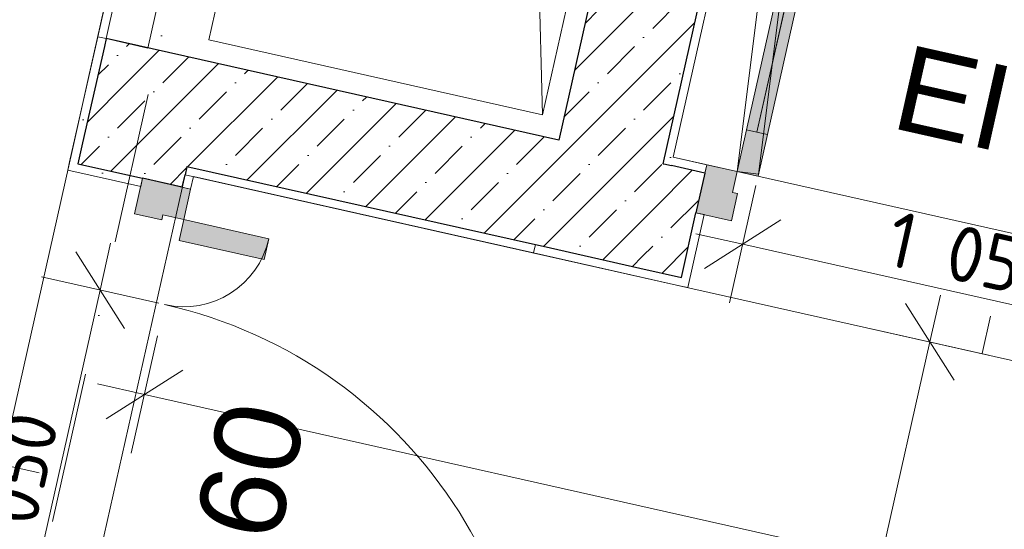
# Model space of a CAD drawing. Header units: millimetres. Extents: x -7213913 to -6937159, y 6128912 to 6404062.
# Tile 187 of 208: x -7192421 to -7190118, y 6180538 to 6181730. Entities that reach past the tile are written whole.
import ezdxf
from ezdxf.enums import TextEntityAlignment as Align

# ---------------------------------------------------------------- set-up
doc = ezdxf.new("R2010")
doc.units = ezdxf.units.MM
doc.header["$MEASUREMENT"] = 0
doc.linetypes.add('Штрихпунктирная', pattern=[670.277762, 352.777767, -176.388884, 0, -141.111112])
for name, color, linetype, lineweight in [('0_Ном._пера__120', 7, 'Continuous', 0), ('S - МОП.АР_Ном._пера__2', 8, 'Continuous', 15), ('АР-Стены_внутренние_пилоны.АР_Ном._пера__1', 7, 'Continuous', 30), ('АР-Стены_Перегородки_межквартирные_200.АР_Ном._пера__1', 7, 'Continuous', 15), ('АР-Чертеж-Оси_Осевые размеры.АР_Ном._пера__120', 7, 'Continuous', 0), ('АР-Чертеж-Размеры.АР_Ном._пера__1', 7, 'Continuous', 0), ('Двери Archicad_Ном._пера__120', 7, 'Continuous', 0), ('ИОС-Шахты и отверстия.АР_Ном._пера__1', 7, 'Continuous', 0), ('Маркеры Дверей Archicad_Ном._пера__1', 7, 'Continuous', 0), ('Паспорта Зон Archicad_Ном._пера__1', 7, 'Continuous', 0)]:
    doc.layers.add(name, color=color, linetype=linetype, lineweight=lineweight)
for name, color, linetype in [('S - МОП.АР', 7, 'Continuous'), ('АР-Стены_внутренние_пилоны.АР', 7, 'Continuous'), ('АР-Стены_Перегородки_межквартирные_200.АР', 7, 'Continuous'), ('АР-Чертеж-Оси_Осевые размеры.АР', 7, 'Continuous'), ('АР-Чертеж-Размеры.АР', 7, 'Continuous')]:
    doc.layers.add(name, color=color, linetype=linetype)
doc.styles.add('РЎР“Р•РќР•Р\xa0Р\x98Р\xa0_РЎРўР\x98Р›Р¬_2', font='calibri.ttf')
doc.styles.add('РЎР“Р•РќР•Р\xa0Р\x98Р\xa0_РЎРўР\x98Р›Р¬_3', font='GOST_Common.ttf')
doc.styles.add('РЎР“Р•РќР•Р\xa0Р\x98Р\xa0_РЎРўР\x98Р›Р¬_5', font='GOTHIC.TTF')
doc.styles.add('РЎР“Р•РќР•Р\xa0Р\x98Р\xa0_РЎРўР\x98Р›Р¬_6', font='arial.ttf')
doc.dimstyles.new('СГЕНЕРИР_СТИЛЬ__4', dxfattribs={"dimtxt": 129.999995, "dimasz": 142.5, "dimexe": 0.18, "dimexo": 300000, "dimgap": 0, "dimtad": 1, "dimdec": 0, "dimzin": 0, "dimdsep": 46, "dimtxsty": 'РЎР“Р•РќР•Р\xa0Р\x98Р\xa0_РЎРўР\x98Р›Р¬_3', "dimblk": 'ARROWHEAD_6', "dimblk1": 'ARROWHEAD_6', "dimblk2": 'ARROWHEAD_6', "dimcen": 0.09, "dimclrd": 7, "dimclre": 7, "dimclrt": 7, "dimazin": 0, "dimtfac": 1, "dimtdec": 4, "dimtmove": 0, "dimatfit": 3, "dimfxl": 1, "dimtolj": 1, "dimtzin": 0, "dimarcsym": 0})
pattern_1 = [(45, (-6566190.34, 6563027.8), (-111.369318, 111.369318), [0, -105, 0, -157.5]), (110, (-6565840.34, 6563027.8), (148.001588, 53.868173), [0, -77, 0, -133])]
pattern_2 = [(45, (-6566190.34, 6562677.8), (-84.852814, 84.852814), []), (45, (-6566232.77, 6562720.22), (-84.852814, 84.852814), [90, -30, 0, -30])]

# ---------------------------------------------------------------- blocks, each defined once
blk = doc.blocks.new('Лифтовой холл _ ПБЗ_1_51_1', base_point=(-7188853.3, 6178755.2))
at = {"layer": 'S - МОП.АР_Ном._пера__2', "color": 8, "linetype": 'Continuous', "lineweight": 15, "flags": 128}
blk.add_lwpolyline([(-7192033.9, 6181367.8), (-7192391.1, 6179777.4), (-7190283.6, 6179304.1), (-7191317.8, 6174699), (-7187902.9, 6173932.1), (-7186511.4, 6180127.5)], close=True, dxfattribs=at)
at = {"layer": 'Паспорта Зон Archicad_Ном._пера__1', "color": 7, "lineweight": 0, "style": 'РЎР“Р•РќР•Р\xa0Р\x98Р\xa0_РЎРўР\x98Р›Р¬_3'}
blk.add_attdef('ROOM_NUMBER', text='', height=350, rotation=347.3417, dxfattribs=at).set_placement((-7188399.6, 6179289.7), align=Align.MIDDLE_CENTER)
at = {"layer": 'Паспорта Зон Archicad_Ном._пера__1', "color": 7, "lineweight": 0, "style": 'РЎР“Р•РќР•Р\xa0Р\x98Р\xa0_РЎРўР\x98Р›Р¬_2'}
blk.add_attdef('ROOM_AREA', text='', height=200, rotation=347.3417, dxfattribs=at).set_placement((-7188124.6, 6178668.4), align=Align.MIDDLE_RIGHT)
blk = doc.blocks.new('Символ Проема в Полу 21[112]_1', base_point=(-7191803, 6182463.9))
at = {"layer": 'ИОС-Шахты и отверстия.АР_Ном._пера__1', "color": 7, "linetype": 'Continuous', "lineweight": 0, "flags": 128}
for points in [[(-7191215.6, 6182166.3), (-7191197.8, 6181508), (-7191978.4, 6181683.3), (-7191803, 6182463.9)], [(-7191803, 6182463.9), (-7191022.5, 6182288.6), (-7191197.8, 6181508), (-7191215.6, 6182166.3)]]:
    blk.add_lwpolyline(points, close=True, dxfattribs=at)
blk = doc.blocks.new('Лестница_2_58_1', base_point=(-7188382.2, 6182302.2))
at = {"layer": 'S - МОП.АР_Ном._пера__2', "color": 8, "linetype": 'Continuous', "lineweight": 15, "flags": 128}
blk.add_lwpolyline([(-7190309.3, 6184004), (-7190892.2, 6181408.6), (-7184867, 6180055.4), (-7184284.1, 6182650.8)], close=True, dxfattribs=at)
at = {"layer": 'Паспорта Зон Archicad_Ном._пера__1', "color": 7, "lineweight": 0, "style": 'РЎР“Р•РќР•Р\xa0Р\x98Р\xa0_РЎРўР\x98Р›Р¬_3'}
blk.add_attdef('ROOM_NUMBER', text='', height=350, rotation=347.3417, dxfattribs=at).set_placement((-7188958.2, 6183043), align=Align.MIDDLE_CENTER)
at = {"layer": 'Паспорта Зон Archicad_Ном._пера__1', "color": 7, "lineweight": 0, "style": 'РЎР“Р•РќР•Р\xa0Р\x98Р\xa0_РЎРўР\x98Р›Р¬_2'}
blk.add_attdef('ROOM_AREA', text='', height=200, rotation=347.3417, dxfattribs=at).set_placement((-7188725.3, 6182502.8), align=Align.MIDDLE_RIGHT)
blk = doc.blocks.new('Коридор_5_61_1', base_point=(-7189263.8, 6194703.5))
at = {"layer": 'S - МОП.АР_Ном._пера__2', "color": 8, "linetype": 'Continuous', "lineweight": 15, "flags": 128}
blk.add_lwpolyline([(-7193429.3, 6183505.6), (-7194229.2, 6179944.3), (-7194229.2, 6179944.3), (-7194294.9, 6179651.6), (-7194608.3, 6178256.4), (-7193086.2, 6177914.5), (-7192297.3, 6181427), (-7192297.3, 6181427), (-7192261.2, 6181588), (-7191587.3, 6184588.3)], dxfattribs=at)
at = {"layer": 'Паспорта Зон Archicad_Ном._пера__1', "color": 7, "lineweight": 0, "style": 'РЎР“Р•РќР•Р\xa0Р\x98Р\xa0_РЎРўР\x98Р›Р¬_3'}
blk.add_attdef('ROOM_NUMBER', text='', height=350, rotation=347.3417, dxfattribs=at).set_placement((-7191409.9, 6189483.5), align=Align.MIDDLE_CENTER)
at = {"layer": 'Паспорта Зон Archicad_Ном._пера__1', "color": 7, "lineweight": 0, "style": 'РЎР“Р•РќР•Р\xa0Р\x98Р\xa0_РЎРўР\x98Р›Р¬_2'}
blk.add_attdef('ROOM_AREA', text='', height=200, rotation=347.3417, dxfattribs=at).set_placement((-7191172.5, 6188912.8), align=Align.MIDDLE_RIGHT)
blk = doc.blocks.new('Стена_134_1', base_point=(-7192121.1, 6181664.1))
at = {"layer": 'АР-Стены_Перегородки_межквартирные_200.АР', "linetype": 'Continuous', "lineweight": 0, "true_color": 0x000000}
h = blk.add_hatch(dxfattribs=at)
h.set_pattern_fill('ШТУКАТУРКА__ГИПС_01_0001', color=18, style=0, pattern_type=2)
h.set_pattern_definition(pattern_1)
h.paths.add_polyline_path([(-7191587.3, 6184588.3), (-7192238.2, 6181690.4), (-7192218.6, 6181686.1), (-7191577.7, 6184540)])
h = blk.add_hatch(dxfattribs=at)
h.set_pattern_fill('БЛОКИ_БЕТОННЫЕ_ЭФФЕКТИВН_78', color=18, style=0, pattern_type=2)
h.set_pattern_definition([(45, (-6566190.34, 6562677.8), (-127.279217, 127.279217), [])])
h.paths.add_polyline_path([(-7191627, 6184320.4), (-7192218.6, 6181686.1), (-7192121.1, 6181664.1), (-7191529.4, 6184298.5)])
at = {"layer": 'АР-Стены_Перегородки_межквартирные_200.АР_Ном._пера__1', "color": 7, "linetype": 'Continuous', "lineweight": 15}
blk.add_line((-7191627, 6184320.4), (-7192218.6, 6181686.1), dxfattribs=at)
at = {"layer": 'АР-Стены_Перегородки_межквартирные_200.АР_Ном._пера__1', "color": 7, "linetype": 'Continuous', "lineweight": 0, "flags": 128}
for points in [[(-7191587.3, 6184588.3), (-7192238.2, 6181690.4)], [(-7192238.2, 6181690.4), (-7192218.6, 6181686.1)]]:
    blk.add_lwpolyline(points, dxfattribs=at)
at = {"layer": 'АР-Стены_Перегородки_межквартирные_200.АР_Ном._пера__1', "color": 7, "linetype": 'Continuous', "lineweight": 15, "flags": 128}
for points in [[(-7192121.1, 6181664.1), (-7191529.4, 6184298.5)], [(-7192218.6, 6181686.1), (-7192121.1, 6181664.1)]]:
    blk.add_lwpolyline(points, dxfattribs=at)
blk = doc.blocks.new('Стена_187_1', base_point=(-7190419, 6184177.2))
at = {"layer": 'АР-Стены_внутренние_пилоны.АР', "linetype": 'Continuous', "lineweight": 0, "true_color": 0x000000}
h = blk.add_hatch(dxfattribs=at)
h.set_pattern_fill('ЖЕЛЕЗОБЕТОН__PROJECT__0001', color=18, style=0, pattern_type=2)
h.set_pattern_definition(pattern_2)
h.paths.add_polyline_path([(-7190568.3, 6184082.7), (-7191160, 6181448.3), (-7190916, 6181393.5), (-7190324.4, 6184027.9)])
h = blk.add_hatch(dxfattribs=at)
h.set_pattern_fill('ШТУКАТУРКА__ГИПС_01_0001', color=18, style=0, pattern_type=2)
h.set_pattern_definition(pattern_1)
h.paths.add_polyline_path([(-7190328.8, 6184008.4), (-7190911.7, 6181413), (-7190892.2, 6181408.6), (-7190309.3, 6184004)])
h = blk.add_hatch(dxfattribs=at)
h.set_pattern_fill('ЖЕЛЕЗОБЕТОН__PROJECT__0001', color=18, style=0, pattern_type=2)
h.set_pattern_definition(pattern_2)
h.paths.add_polyline_path([(-7191160, 6181448.3), (-7191214.8, 6181204.4), (-7191196.6, 6181200.3), (-7190916.4, 6181392.1), (-7190916, 6181393.5)])
h = blk.add_hatch(dxfattribs=at)
h.set_pattern_fill('ШТУКАТУРКА__ГИПС_01_0001', color=18, style=0, pattern_type=2)
h.set_pattern_definition(pattern_1)
h.paths.add_polyline_path([(-7190916, 6181393.5), (-7190914.7, 6181393.2), (-7190892.2, 6181408.6), (-7190911.7, 6181413)])
h = blk.add_hatch(dxfattribs=at)
h.set_pattern_fill('ШТУКАТУРКА__ГИПС_01_0001', color=18, style=0, pattern_type=2)
h.set_pattern_definition(pattern_1)
h.paths.add_polyline_path([(-7190892.2, 6181408.6), (-7190914.7, 6181393.2), (-7190896.5, 6181389.1)])
h = blk.add_hatch(dxfattribs=at)
h.set_pattern_fill('ЖЕЛЕЗОБЕТОН__PROJECT__0001', color=18, style=0, pattern_type=2)
h.set_pattern_definition(pattern_2)
h.paths.add_polyline_path([(-7190916.4, 6181392.1), (-7191196.6, 6181200.3), (-7190970.8, 6181149.6)])
at = {"layer": 'АР-Стены_внутренние_пилоны.АР_Ном._пера__1', "color": 7, "linetype": 'Continuous', "lineweight": 30}
for p, q in [((-7190916, 6181393.5), (-7190324.4, 6184027.9)), ((-7190916, 6181393.5), (-7190914.7, 6181393.2)), ((-7190914.7, 6181393.2), (-7190896.5, 6181389.1)), ((-7191214.8, 6181204.4), (-7191196.6, 6181200.3)), ((-7191196.6, 6181200.3), (-7190970.8, 6181149.6))]:
    blk.add_line(p, q, dxfattribs=at)
at = {"layer": 'АР-Стены_внутренние_пилоны.АР_Ном._пера__1', "color": 7, "linetype": 'Continuous', "lineweight": 30, "flags": 128}
blk.add_lwpolyline([(-7190568.3, 6184082.7), (-7191160, 6181448.3)], dxfattribs=at)
at = {"layer": 'АР-Стены_внутренние_пилоны.АР_Ном._пера__1', "color": 7, "linetype": 'Continuous', "lineweight": 0, "flags": 128}
blk.add_lwpolyline([(-7190892.2, 6181408.6), (-7190309.3, 6184004)], dxfattribs=at)
blk = doc.blocks.new('Стена_190_1', base_point=(-7192124, 6181536.7))
at = {"layer": 'АР-Стены_внутренние_пилоны.АР', "linetype": 'Continuous', "lineweight": 0, "true_color": 0x000000}
h = blk.add_hatch(dxfattribs=at)
h.set_pattern_fill('ЖЕЛЕЗОБЕТОН__PROJECT__0001', color=18, style=0, pattern_type=2)
h.set_pattern_definition(pattern_2)
h.paths.add_polyline_path([(-7191974.7, 6181631.3), (-7192218.6, 6181686.1), (-7192222.7, 6181667.9), (-7192030.9, 6181387.7), (-7192029.5, 6181387.3)])
h = blk.add_hatch(dxfattribs=at)
h.set_pattern_fill('ЖЕЛЕЗОБЕТОН__PROJECT__0001', color=18, style=0, pattern_type=2)
h.set_pattern_definition(pattern_2)
h.paths.add_polyline_path([(-7192030.9, 6181387.7), (-7192222.7, 6181667.9), (-7192273.4, 6181442.1)])
h = blk.add_hatch(dxfattribs=at)
h.set_pattern_fill('ЖЕЛЕЗОБЕТОН__PROJECT__0001', color=18, style=0, pattern_type=2)
h.set_pattern_definition(pattern_2)
h.paths.add_polyline_path([(-7192029.5, 6181387.3), (-7191214.8, 6181204.4), (-7191160, 6181448.3), (-7191974.7, 6181631.3)])
h = blk.add_hatch(dxfattribs=at)
h.set_pattern_fill('ШТУКАТУРКА__ГИПС_01_0001', color=18, style=0, pattern_type=2)
h.set_pattern_definition(pattern_1)
h.paths.add_polyline_path([(-7192029.8, 6181386), (-7192033.9, 6181367.8), (-7192014.3, 6181363.4)])
h = blk.add_hatch(dxfattribs=at)
h.set_pattern_fill('ШТУКАТУРКА__ГИПС_01_0001', color=18, style=0, pattern_type=2)
h.set_pattern_definition(pattern_1)
h.paths.add_polyline_path([(-7192029.5, 6181387.3), (-7192029.8, 6181386), (-7192014.3, 6181363.4), (-7192010, 6181383)])
h = blk.add_hatch(dxfattribs=at)
h.set_pattern_fill('ШТУКАТУРКА__ГИПС_01_0001', color=18, style=0, pattern_type=2)
h.set_pattern_definition(pattern_1)
h.paths.add_polyline_path([(-7192014.3, 6181363.4), (-7191219.1, 6181184.8), (-7191214.8, 6181204.4), (-7192010, 6181383)])
at = {"layer": 'АР-Стены_внутренние_пилоны.АР_Ном._пера__1', "color": 7, "linetype": 'Continuous', "lineweight": 30}
for p, q in [((-7192218.6, 6181686.1), (-7192222.7, 6181667.9)), ((-7192222.7, 6181667.9), (-7192273.4, 6181442.1)), ((-7192029.8, 6181386), (-7192033.9, 6181367.8)), ((-7192029.5, 6181387.3), (-7192029.8, 6181386)), ((-7192029.5, 6181387.3), (-7191214.8, 6181204.4))]:
    blk.add_line(p, q, dxfattribs=at)
at = {"layer": 'АР-Стены_внутренние_пилоны.АР_Ном._пера__1', "color": 7, "linetype": 'Continuous', "lineweight": 30, "flags": 128}
blk.add_lwpolyline([(-7191160, 6181448.3), (-7192218.6, 6181686.1)], dxfattribs=at)
at = {"layer": 'АР-Стены_внутренние_пилоны.АР_Ном._пера__1', "color": 7, "linetype": 'Continuous', "lineweight": 0, "flags": 128}
for points in [[(-7192014.3, 6181363.4), (-7191219.1, 6181184.8)], [(-7191219.1, 6181184.8), (-7191214.8, 6181204.4)]]:
    blk.add_lwpolyline(points, dxfattribs=at)
blk = doc.blocks.new('Маркер ДВ 23[151]_1', base_point=(-7192179.8, 6180626.8))
at = {"layer": 'Маркеры Дверей Archicad_Ном._пера__1', "color": 7, "linetype": 'Continuous', "lineweight": 0}
blk.add_line((-7192374.9, 6180670.6), (-7192462.7, 6180690.3), dxfattribs=at)
at = {"layer": 'Маркеры Дверей Archicad_Ном._пера__1', "color": 7, "lineweight": 0, "insert": (-7191890.4, 6180168.8), "char_height": 200, "attachment_point": 7, "rotation": 77.3417, "style": 'РЎР“Р•РќР•Р\xa0Р\x98Р\xa0_РЎРўР\x98Р›Р¬_6'}
blk.add_mtext('\\A1;{\\pql;\\pt0;\\fArial|b0|i0|c204|p0;\\W1.000000;EI 60\\fArial|b0|i0|c204|p0;\\W1.000000;\\fArial|b0|i0|c204|p0;\\H0.666667x;\\W1.000000;\\fArial|b0|i0|c204|p0;\\H1.500000x;\\W1.000000;}', dxfattribs=at)
blk = doc.blocks.new('Полуторная Дверь 23[41]_1', base_point=(-6566190.3, 6562677.8))
at = {"layer": 'Двери Archicad_Ном._пера__120', "linetype": 'Continuous', "lineweight": 0, "true_color": 0xffffff}
for points in [[(-7192151.8, 6181276.4), (-7192088.3, 6181262.2), (-7192085.7, 6181273.9), (-7192036.9, 6181262.9), (-7192020.9, 6181334.2), (-7192133.1, 6181359.4)], [(-7191837.9, 6181218.2), (-7192036.9, 6181262.9), (-7192047.9, 6181214.2), (-7191848.8, 6181169.5)]]:
    blk.add_hatch(color=7, dxfattribs=at).paths.add_polyline_path(points)
at = {"layer": 'Двери Archicad_Ном._пера__120', "color": 7, "linetype": 'Continuous', "lineweight": 0}
for p, q in [((-7192303.9, 6181397.7), (-7192308.3, 6181378.2)), ((-7192137.5, 6181339.9), (-7192308.3, 6181378.2)), ((-7192133.1, 6181359.4), (-7192151.8, 6181276.4)), ((-7192020.9, 6181334.2), (-7192133.1, 6181359.4)), ((-7192040.4, 6181338.5), (-7192133.1, 6181359.4)), ((-7192040.4, 6181338.5), (-7192133.1, 6181359.4)), ((-7192020.9, 6181334.2), (-7192040.4, 6181338.5)), ((-7192020.9, 6181334.2), (-7192040.4, 6181338.5)), ((-7192036.9, 6181262.9), (-7192020.9, 6181334.2)), ((-7192151.8, 6181276.4), (-7192088.3, 6181262.2)), ((-7192088.3, 6181262.2), (-7192085.7, 6181273.9)), ((-7192085.7, 6181273.9), (-7192036.9, 6181262.9)), ((-7192036.9, 6181262.9), (-7192047.9, 6181214.2)), ((-7191837.9, 6181218.2), (-7192036.9, 6181262.9)), ((-7192047.9, 6181214.2), (-7191848.8, 6181169.5)), ((-7191848.8, 6181169.5), (-7191837.9, 6181218.2))]:
    blk.add_line(p, q, dxfattribs=at)
for centre, radius, start, end in [((-7192036.9, 6181262.9), 204, 257.3417, 347.3417), ((-7192322.7, 6179990.6), 1100, 347.3417, 77.3417)]:
    blk.add_arc(centre, radius, start, end, dxfattribs=at)
at = {"layer": 'Маркеры Дверей Archicad_Ном._пера__1', "color": 7, "linetype": 'Continuous', "lineweight": 0}
blk.add_blockref('Маркер ДВ 23[151]_1', (-7192179.8, 6180626.8), dxfattribs=at)
blk = doc.blocks.new('Стена_192_1', base_point=(-7192124, 6181536.7))
at = {"layer": 'АР-Стены_внутренние_пилоны.АР', "linetype": 'Continuous', "lineweight": 0, "true_color": 0x000000}
h = blk.add_hatch(dxfattribs=at)
h.set_pattern_fill('ШТУКАТУРКА__ГИПС_01_0001', color=18, style=0, pattern_type=2)
h.set_pattern_definition(pattern_1)
h.paths.add_polyline_path([(-7192303.9, 6181397.7), (-7192284.4, 6181393.3), (-7192222.7, 6181667.9), (-7192238.1, 6181690.4)])
h = blk.add_hatch(dxfattribs=at)
h.set_pattern_fill('ШТУКАТУРКА__ГИПС_01_0001', color=18, style=0, pattern_type=2)
h.set_pattern_definition(pattern_1)
h.paths.add_polyline_path([(-7192238.1, 6181690.4), (-7192222.7, 6181667.9), (-7192218.6, 6181686.1)])
h = blk.add_hatch(dxfattribs=at)
h.set_pattern_fill('ЖЕЛЕЗОБЕТОН__PROJECT__0001', color=18, style=0, pattern_type=2)
h.set_pattern_definition(pattern_2)
h.paths.add_polyline_path([(-7192284.4, 6181393.3), (-7192133.1, 6181359.4), (-7192040.4, 6181338.5), (-7192029.8, 6181386), (-7192030.9, 6181387.7), (-7192273.4, 6181442.1)])
h = blk.add_hatch(dxfattribs=at)
h.set_pattern_fill('ШТУКАТУРКА__ГИПС_01_0001', color=18, style=0, pattern_type=2)
h.set_pattern_definition(pattern_1)
h.paths.add_polyline_path([(-7192308.3, 6181378.2), (-7192137.5, 6181339.9), (-7192133.1, 6181359.4), (-7192284.4, 6181393.3), (-7192303.9, 6181397.7)])
h = blk.add_hatch(dxfattribs=at)
h.set_pattern_fill('ЖЕЛЕЗОБЕТОН__PROJECT__0001', color=18, style=0, pattern_type=2)
h.set_pattern_definition(pattern_2)
h.paths.add_polyline_path([(-7192029.5, 6181387.3), (-7192030.9, 6181387.7), (-7192029.8, 6181386)])
h = blk.add_hatch(dxfattribs=at)
h.set_pattern_fill('ШТУКАТУРКА__ГИПС_01_0001', color=18, style=0, pattern_type=2)
h.set_pattern_definition(pattern_1)
h.paths.add_polyline_path([(-7192040.4, 6181338.5), (-7192020.9, 6181334.2), (-7192014.3, 6181363.4), (-7192033.9, 6181367.8)])
at = {"layer": 'АР-Стены_внутренние_пилоны.АР_Ном._пера__1', "color": 7, "linetype": 'Continuous', "lineweight": 30}
for p, q in [((-7192218.6, 6181686.1), (-7192222.7, 6181667.9)), ((-7192222.7, 6181667.9), (-7192273.4, 6181442.1)), ((-7192273.4, 6181442.1), (-7192284.4, 6181393.3)), ((-7192284.4, 6181393.3), (-7192133.1, 6181359.4)), ((-7192029.8, 6181386), (-7192033.9, 6181367.8)), ((-7192029.5, 6181387.3), (-7192029.8, 6181386)), ((-7192040.4, 6181338.5), (-7192133.1, 6181359.4)), ((-7192040.4, 6181338.5), (-7192033.9, 6181367.8))]:
    blk.add_line(p, q, dxfattribs=at)
at = {"layer": 'АР-Стены_внутренние_пилоны.АР_Ном._пера__1', "color": 7, "linetype": 'Continuous', "lineweight": 0}
for p, q in [((-7192303.9, 6181397.7), (-7192308.3, 6181378.2)), ((-7192137.5, 6181339.9), (-7192308.3, 6181378.2)), ((-7192133.1, 6181359.4), (-7192137.5, 6181339.9)), ((-7192020.9, 6181334.2), (-7192040.4, 6181338.5))]:
    blk.add_line(p, q, dxfattribs=at)
at = {"layer": 'АР-Стены_внутренние_пилоны.АР_Ном._пера__1', "color": 7, "linetype": 'Continuous', "lineweight": 0, "flags": 128}
for points in [[(-7192238.1, 6181690.4), (-7192303.9, 6181397.7)], [(-7192238.1, 6181690.4), (-7192218.6, 6181686.1)], [(-7192020.9, 6181334.2), (-7192014.3, 6181363.4)]]:
    blk.add_lwpolyline(points, dxfattribs=at)
at = {"layer": 'Двери Archicad_Ном._пера__120', "color": 7, "linetype": 'Continuous', "lineweight": 0}
blk.add_blockref('Полуторная Дверь 23[41]_1', (-6566190.3, 6562677.8), dxfattribs=at)
blk = doc.blocks.new('Маркер ДВ 23[156]_1', base_point=(-7190106.7, 6181232.2))
at = {"layer": 'Маркеры Дверей Archicad_Ном._пера__1', "color": 7, "linetype": 'Continuous', "lineweight": 0}
blk.add_line((-7190150.5, 6181037.1), (-7190170.3, 6180949.3), dxfattribs=at)
at = {"layer": 'Маркеры Дверей Archicad_Ном._пера__1', "color": 7, "lineweight": 0, "insert": (-7190388.6, 6181475.9), "char_height": 200, "attachment_point": 7, "rotation": 347.3417, "style": 'РЎР“Р•РќР•Р\xa0Р\x98Р\xa0_РЎРўР\x98Р›Р¬_6'}
blk.add_mtext('\\A1;{\\pql;\\pt0;\\fArial|b0|i0|c204|p0;\\W1.000000;EI 60\\fArial|b0|i0|c204|p0;\\W1.000000;\\fArial|b0|i0|c204|p0;\\H0.666667x;\\W1.000000;\\fArial|b0|i0|c204|p0;\\H1.500000x;\\W1.000000;}', dxfattribs=at)
blk = doc.blocks.new('Полуторная Дверь 23[48]_1', base_point=(-6566190.3, 6562677.8))
at = {"layer": 'Двери Archicad_Ном._пера__120', "linetype": 'Continuous', "lineweight": 0, "true_color": 0xffffff}
for points in [[(-7190523.7, 6182350.8), (-7190721, 6181472.7), (-7190696.6, 6181467.2), (-7190499.3, 6182345.3)], [(-7190499.3, 6182345.3), (-7190696.6, 6181467.2), (-7190672.2, 6181461.7), (-7190475, 6182339.8)], [(-7190694.1, 6181364.1), (-7190672.2, 6181461.7), (-7190721, 6181472.7), (-7190742.9, 6181375.1)], [(-7190839.3, 6181278.9), (-7190756.4, 6181260.3), (-7190742.1, 6181323.7), (-7190753.8, 6181326.3), (-7190742.9, 6181375.1), (-7190814.1, 6181391.1)]]:
    blk.add_hatch(color=7, dxfattribs=at).paths.add_polyline_path(points)
at = {"layer": 'Двери Archicad_Ном._пера__120', "color": 7, "linetype": 'Continuous', "lineweight": 0}
for p, q in [((-7190499.3, 6182345.3), (-7190696.6, 6181467.2)), ((-7190721, 6181472.7), (-7190742.9, 6181375.1)), ((-7190672.2, 6181461.7), (-7190721, 6181472.7)), ((-7190694.1, 6181364.1), (-7190672.2, 6181461.7)), ((-7190839.3, 6181278.9), (-7190814.1, 6181391.1)), ((-7190814.1, 6181391.1), (-7190818.5, 6181371.6)), ((-7190814.1, 6181391.1), (-7190818.5, 6181371.6)), ((-7190814.1, 6181391.1), (-7190742.9, 6181375.1)), ((-7190742.9, 6181375.1), (-7190753.8, 6181326.3)), ((-7190742.9, 6181375.1), (-7190694.1, 6181364.1)), ((-7190818.5, 6181371.6), (-7190839.3, 6181278.9)), ((-7190818.5, 6181371.6), (-7190839.3, 6181278.9)), ((-7190753.8, 6181326.3), (-7190742.1, 6181323.7)), ((-7190742.1, 6181323.7), (-7190756.4, 6181260.3)), ((-7190819.8, 6181274.5), (-7190858.1, 6181103.8)), ((-7190756.4, 6181260.3), (-7190839.3, 6181278.9)), ((-7190877.6, 6181108.2), (-7190858.1, 6181103.8))]:
    blk.add_line(p, q, dxfattribs=at)
at = {"layer": 'Двери Archicad_Ном._пера__120', "color": 7, "linetype": 'Continuous', "lineweight": 0, "flags": 128}
for points in [[(-7190523.7, 6182350.8), (-7190721, 6181472.7), (-7190696.6, 6181467.2), (-7190499.3, 6182345.3)], [(-7190499.3, 6182345.3), (-7190696.6, 6181467.2), (-7190672.2, 6181461.7), (-7190475, 6182339.8)]]:
    blk.add_lwpolyline(points, close=True, dxfattribs=at)
at = {"layer": 'Двери Archicad_Ном._пера__120', "color": 7, "linetype": 'Continuous', "lineweight": 0}
blk.add_arc((-7190742.9, 6181375.1), 1100, 347.3417, 77.3417, dxfattribs=at)
at = {"layer": 'Маркеры Дверей Archicad_Ном._пера__1', "color": 7, "linetype": 'Continuous', "lineweight": 0}
blk.add_blockref('Маркер ДВ 23[156]_1', (-7190106.7, 6181232.2), dxfattribs=at)
blk = doc.blocks.new('Стена_263_1', base_point=(-7191065.4, 6181298.9))
at = {"layer": 'АР-Стены_внутренние_пилоны.АР', "linetype": 'Continuous', "lineweight": 0, "true_color": 0x000000}
h = blk.add_hatch(dxfattribs=at)
h.set_pattern_fill('ШТУКАТУРКА__ГИПС_01_0001', color=18, style=0, pattern_type=2)
h.set_pattern_definition(pattern_1)
h.paths.add_polyline_path([(-7190892.2, 6181408.6), (-7190896.5, 6181389.1), (-7190818.5, 6181371.6), (-7190814.1, 6181391.1)])
h = blk.add_hatch(dxfattribs=at)
h.set_pattern_fill('ЖЕЛЕЗОБЕТОН__PROJECT__0001', color=18, style=0, pattern_type=2)
h.set_pattern_definition(pattern_2)
h.paths.add_polyline_path([(-7190916.4, 6181392.1), (-7190970.8, 6181149.6), (-7190873.3, 6181127.7), (-7190839.3, 6181278.9), (-7190818.5, 6181371.6), (-7190914.7, 6181393.2)])
h = blk.add_hatch(dxfattribs=at)
h.set_pattern_fill('ЖЕЛЕЗОБЕТОН__PROJECT__0001', color=18, style=0, pattern_type=2)
h.set_pattern_definition(pattern_2)
h.paths.add_polyline_path([(-7190916, 6181393.5), (-7190916.4, 6181392.1), (-7190914.7, 6181393.2)])
h = blk.add_hatch(dxfattribs=at)
h.set_pattern_fill('ШТУКАТУРКА__ГИПС_01_0001', color=18, style=0, pattern_type=2)
h.set_pattern_definition(pattern_1)
h.paths.add_polyline_path([(-7190877.6, 6181108.2), (-7190858.1, 6181103.8), (-7190819.8, 6181274.5), (-7190839.3, 6181278.9), (-7190873.3, 6181127.7)])
h = blk.add_hatch(dxfattribs=at)
h.set_pattern_fill('ШТУКАТУРКА__ГИПС_01_0001', color=18, style=0, pattern_type=2)
h.set_pattern_definition(pattern_1)
h.paths.add_polyline_path([(-7191219.1, 6181184.8), (-7191196.6, 6181200.3), (-7191214.8, 6181204.4)])
h = blk.add_hatch(dxfattribs=at)
h.set_pattern_fill('ШТУКАТУРКА__ГИПС_01_0001', color=18, style=0, pattern_type=2)
h.set_pattern_definition(pattern_1)
h.paths.add_polyline_path([(-7191196.6, 6181200.3), (-7191219.1, 6181184.8), (-7190877.6, 6181108.2), (-7190873.3, 6181127.7)])
at = {"layer": 'АР-Стены_внутренние_пилоны.АР_Ном._пера__1', "color": 7, "linetype": 'Continuous', "lineweight": 30}
for p, q in [((-7190916, 6181393.5), (-7190914.7, 6181393.2)), ((-7190914.7, 6181393.2), (-7190896.5, 6181389.1)), ((-7190818.5, 6181371.6), (-7190896.5, 6181389.1)), ((-7190818.5, 6181371.6), (-7190839.3, 6181278.9)), ((-7190873.3, 6181127.7), (-7190839.3, 6181278.9)), ((-7191214.8, 6181204.4), (-7191196.6, 6181200.3)), ((-7191196.6, 6181200.3), (-7190970.8, 6181149.6)), ((-7190970.8, 6181149.6), (-7190873.3, 6181127.7))]:
    blk.add_line(p, q, dxfattribs=at)
at = {"layer": 'АР-Стены_внутренние_пилоны.АР_Ном._пера__1', "color": 7, "linetype": 'Continuous', "lineweight": 0}
for p, q in [((-7190814.1, 6181391.1), (-7190818.5, 6181371.6)), ((-7190819.8, 6181274.5), (-7190858.1, 6181103.8)), ((-7190839.3, 6181278.9), (-7190819.8, 6181274.5)), ((-7190877.6, 6181108.2), (-7190858.1, 6181103.8))]:
    blk.add_line(p, q, dxfattribs=at)
at = {"layer": 'АР-Стены_внутренние_пилоны.АР_Ном._пера__1', "color": 7, "linetype": 'Continuous', "lineweight": 0, "flags": 128}
for points in [[(-7190814.1, 6181391.1), (-7190892.2, 6181408.6)], [(-7191219.1, 6181184.8), (-7191214.8, 6181204.4)], [(-7191219.1, 6181184.8), (-7190877.6, 6181108.2)]]:
    blk.add_lwpolyline(points, dxfattribs=at)
at = {"layer": 'Двери Archicad_Ном._пера__120', "color": 7, "linetype": 'Continuous', "lineweight": 0}
blk.add_blockref('Полуторная Дверь 23[48]_1', (-6566190.3, 6562677.8), dxfattribs=at)
blk = doc.blocks.new('*D898', base_point=(-6566190.3, 6562677.8))
at = {"layer": 'АР-Чертеж-Размеры.АР_Ном._пера__1', "color": 7, "linetype": 'Continuous', "lineweight": 0, "transparency": 16777216}
for p, q in [((-7190760.9, 6181067.9), (-7190699.2, 6181342.3)), ((-7190640.4, 6181261.9), (-7190819.6, 6181148.4)), ((-7190839.8, 6181229.8), (-7190730, 6181205.1)), ((-7190730, 6181205.1), (-7189705.6, 6180975)), ((-7189736.4, 6180837.8), (-7189674.7, 6181112.3)), ((-7189795.2, 6180918.3), (-7189615.9, 6181031.8)), ((-7189705.6, 6180975), (-7189595.8, 6180950.4))]:
    blk.add_line(p, q, dxfattribs=at)
at = {"layer": 'АР-Чертеж-Размеры.АР_Ном._пера__1', "color": 7, "lineweight": 0, "transparency": 16777216, "insert": (-7190400.9, 6181157.9), "char_height": 130, "attachment_point": 7, "rotation": 347.3417, "style": 'РЎР“Р•РќР•Р\xa0Р\x98Р\xa0_РЎРўР\x98Р›Р¬_3'}
blk.add_mtext('\\A1;{\\pql;\\fGOST Common|b0|i0|c204|p0;\\W1.000000;1\xa0050}', dxfattribs=at)
blk = doc.blocks.new('ARROWHEAD_6')
at = {"color": 0, "linetype": 'Continuous', "lineweight": 0}
for p, q in [((-0.5, -0.5), (0.5, 0.5)), ((0, 0), (-1, 0))]:
    blk.add_line(p, q, dxfattribs=at)
blk = doc.blocks.new('*D899', base_point=(-6566190.3, 6562677.8))
at = {"layer": 'АР-Чертеж-Размеры.АР_Ном._пера__1', "color": 7, "linetype": 'Continuous', "lineweight": 0, "transparency": 16777216}
for p, q in [((-7192208, 6181207.5), (-7192232.7, 6181097.8)), ((-7192175.9, 6181008.2), (-7192289.4, 6181187.4)), ((-7192369.9, 6181128.6), (-7192095.5, 6181067)), ((-7192232.7, 6181097.8), (-7192462.7, 6180073.8)), ((-7192519.4, 6180163.4), (-7192405.9, 6179984.1)), ((-7192599.9, 6180104.6), (-7192325.5, 6180042.9)), ((-7192462.7, 6180073.8), (-7192487.3, 6179964))]:
    blk.add_line(p, q, dxfattribs=at)
at = {"layer": 'АР-Чертеж-Размеры.АР_Ном._пера__1', "color": 7, "lineweight": 0, "transparency": 16777216, "insert": (-7192415.5, 6180402.6), "char_height": 130, "attachment_point": 7, "rotation": 77.3417, "style": 'РЎР“Р•РќР•Р\xa0Р\x98Р\xa0_РЎРўР\x98Р›Р¬_3'}
blk.add_mtext('\\A1;{\\pql;\\fGOST Common|b0|i0|c204|p0;\\W1.000000;1\xa0050}', dxfattribs=at)
blk = doc.blocks.new('*D938', base_point=(-6566190.3, 6562677.8))
at = {"layer": 'АР-Чертеж-Размеры.АР_Ном._пера__1', "color": 7, "linetype": 'Continuous', "lineweight": 0, "transparency": 16777216}
for p, q in [((-7190267.5, 6181086.4), (-7190292.1, 6180976.6)), ((-7190235.4, 6180887), (-7190348.9, 6181066.3)), ((-7190429.4, 6181007.5), (-7190154.9, 6180945.8)), ((-7190292.1, 6180976.6), (-7190649.3, 6179386.3)), ((-7190706.1, 6179475.9), (-7190592.6, 6179296.7)), ((-7190786.5, 6179417.1), (-7190512.1, 6179355.5)), ((-7190649.3, 6179386.3), (-7190674, 6179276.5))]:
    blk.add_line(p, q, dxfattribs=at)
at = {"layer": 'АР-Чертеж-Размеры.АР_Ном._пера__1', "color": 7, "lineweight": 0, "transparency": 16777216, "insert": (-7190538.5, 6179998.3), "char_height": 130, "attachment_point": 7, "rotation": 77.3417, "style": 'РЎР“Р•РќР•Р\xa0Р\x98Р\xa0_РЎРўР\x98Р›Р¬_3'}
blk.add_mtext('\\A1;{\\pql;\\fGOST Common|b0|i0|c204|p0;\\W1.000000;1\xa0630}', dxfattribs=at)
blk = doc.blocks.new('*D1065', base_point=(-6566190.3, 6562677.8))
at = {"layer": 'АР-Чертеж-Размеры.АР_Ном._пера__1', "color": 7, "linetype": 'Continuous', "lineweight": 0, "transparency": 16777216}
for p, q in [((-7190738.4, 6182093.4), (-7190676.7, 6182367.8)), ((-7190617.9, 6182287.4), (-7190797.1, 6182173.9)), ((-7190817.3, 6182255.3), (-7190707.5, 6182230.6)), ((-7190707.5, 6182230.6), (-7188487.6, 6181732)), ((-7188518.4, 6181594.8), (-7188456.8, 6181869.3)), ((-7188398, 6181788.8), (-7188577.2, 6181675.3)), ((-7188487.6, 6181732), (-7185853.2, 6181140.4))]:
    blk.add_line(p, q, dxfattribs=at)
at = {"layer": 'АР-Чертеж-Размеры.АР_Ном._пера__1', "color": 7, "lineweight": 0, "transparency": 16777216, "insert": (-7189793.5, 6182052), "char_height": 130, "attachment_point": 7, "rotation": 347.3417, "style": 'РЎР“Р•РќР•Р\xa0Р\x98Р\xa0_РЎРўР\x98Р›Р¬_3'}
blk.add_mtext('\\A1;{\\pql;\\fGOST Common|b0|i0|c204|p0;\\W1.000000;2\xa0275}', dxfattribs=at)
blk = doc.blocks.new('*D1182', base_point=(-6566190.3, 6562677.8))
at = {"layer": 'АР-Чертеж-Размеры.АР_Ном._пера__1', "color": 7, "linetype": 'Continuous', "lineweight": 0, "transparency": 16777216}
for p, q in [((-7192159.6, 6180716.6), (-7192098, 6180991)), ((-7192039.2, 6180910.5), (-7192218.4, 6180797)), ((-7192238.6, 6180878.4), (-7192128.8, 6180853.8)), ((-7192128.8, 6180853.8), (-7186625.9, 6179617.9)), ((-7186656.7, 6179480.6), (-7186595.1, 6179755.1)), ((-7186715.5, 6179561.1), (-7186536.3, 6179674.6)), ((-7186625.9, 6179617.9), (-7186516.1, 6179593.2))]:
    blk.add_line(p, q, dxfattribs=at)
at = {"layer": 'АР-Чертеж-Размеры.АР_Ном._пера__1', "color": 7, "lineweight": 0, "transparency": 16777216, "insert": (-7189579.7, 6180307.9), "char_height": 130, "attachment_point": 7, "rotation": 347.3417, "style": 'РЎР“Р•РќР•Р\xa0Р\x98Р\xa0_РЎРўР\x98Р›Р¬_3'}
blk.add_mtext('\\A1;{\\pql;\\fGOST Common|b0|i0|c204|p0;\\W1.000000;5\xa0640}', dxfattribs=at)
blk = doc.blocks.new('Стандартный Маркер Сетки[231]_1', base_point=(-7187640.5, 6201499.3))
at = {"layer": 'АР-Чертеж-Оси_Осевые размеры.АР_Ном._пера__120', "color": 7, "linetype": 'Штрихпунктирная', "lineweight": 0}
blk.add_line((-7187859.7, 6200523.6), (-7202631.7, 6134751.7), dxfattribs=at)
at = {"layer": 'АР-Чертеж-Оси_Осевые размеры.АР_Ном._пера__120', "color": 7, "lineweight": 0, "style": 'РЎР“Р•РќР•Р\xa0Р\x98Р\xa0_РЎРўР\x98Р›Р¬_5'}
blk.add_attdef('AC_MarkerText_1', text='', height=350, rotation=347.3417, dxfattribs=at).set_placement((-7202890.5, 6133469.2), align=Align.TOP_CENTER)

msp = doc.modelspace()

# ---------------------------------------------------------------- linework, layer by layer
at = {"layer": '0_Ном._пера__120', "color": 7, "linetype": 'Continuous', "lineweight": 0}
msp.add_lwpolyline([(-7190556.5, 6182460.4), (-7190606.1, 6182466.6), (-7190742.9, 6181375.1), (-7190693.3, 6181368.9)], close=True, dxfattribs=at)
at = {"layer": 'S - МОП.АР', "color": 254, "linetype": 'Continuous', "lineweight": 0, "true_color": 0xdadada, "flags": 128}
msp.add_lwpolyline([(-7193429.3, 6183505.6), (-7194229.2, 6179944.3), (-7194229.2, 6179944.3), (-7194294.9, 6179651.6), (-7194608.3, 6178256.4), (-7193086.2, 6177914.5), (-7192297.3, 6181427), (-7192297.3, 6181427), (-7192261.2, 6181588), (-7191587.3, 6184588.3)], dxfattribs=at)
for points in [[(-7190309.3, 6184004), (-7190892.2, 6181408.6), (-7184867, 6180055.4), (-7184284.1, 6182650.8)], [(-7192033.9, 6181367.8), (-7192391.1, 6179777.4), (-7190283.6, 6179304.1), (-7191317.8, 6174699), (-7187902.9, 6173932.1), (-7186511.4, 6180127.5)]]:
    msp.add_lwpolyline(points, close=True, dxfattribs=at)

# ---------------------------------------------------------------- block references
at = {"layer": 'S - МОП.АР', "color": 7, "linetype": 'Continuous', "lineweight": 0}
for name, p in [('Коридор_5_61_1', (-7189263.8, 6194703.5)), ('Лестница_2_58_1', (-7188382.2, 6182302.2)), ('Лифтовой холл _ ПБЗ_1_51_1', (-7188853.3, 6178755.2))]:
    msp.add_blockref(name, p, dxfattribs=at)
at = {"layer": 'АР-Стены_внутренние_пилоны.АР', "color": 7, "lineweight": 0}
for name, p in [('Стена_187_1', (-7190419, 6184177.2)), ('Стена_263_1', (-7191065.4, 6181298.9)), ('Стена_192_1', (-7192124, 6181536.7)), ('Стена_190_1', (-7192124, 6181536.7))]:
    msp.add_blockref(name, p, dxfattribs=at)
at = {"layer": 'АР-Стены_Перегородки_межквартирные_200.АР', "color": 7, "lineweight": 0}
msp.add_blockref('Стена_134_1', (-7192121.1, 6181664.1), dxfattribs=at)
at = {"layer": 'АР-Чертеж-Оси_Осевые размеры.АР', "color": 8, "linetype": 'Continuous', "lineweight": 15}
msp.add_blockref('Стандартный Маркер Сетки[231]_1', (-7187640.5, 6201499.3), dxfattribs=at)
at = {"layer": 'ИОС-Шахты и отверстия.АР_Ном._пера__1', "color": 7, "linetype": 'Continuous', "lineweight": 0}
msp.add_blockref('Символ Проема в Полу 21[112]_1', (-7191803, 6182463.9), dxfattribs=at)

# ---------------------------------------------------------------- dimensions: what is measured, and where the dimension line sits
at = {"layer": 'АР-Чертеж-Размеры.АР', "color": 7, "linetype": 'Continuous', "lineweight": 0}
for base, p1, p2, angle, picture, middle, turn in [((-7188487.6, 6181732), (-7190892.2, 6181408.6), (-7188409.3, 6182080.9), 347.3417, '*D1065', (-7189561.7, 6182066.5), 347.3417), ((-7189705.6, 6180975), (-7190693.3, 6181368.9), (-7189668.8, 6181138.8), 347.3417, '*D898', (-7190169.1, 6181172.4), 347.3417), ((-7186625.9, 6179617.9), (-7192014.3, 6181363.4), (-7186511.4, 6180127.5), 347.3417, '*D1182', (-7189347.9, 6180322.5), 347.3417), ((-7192462.6803, 6180073.7544), (-7192144.263, 6181077.9174), (-7192309.9709, 6180039.4567), 257.3417, '*D899', (-7192430.0138, 6180634.4684), 77.3417), ((-7190649.3, 6179386.3), (-7190877.6, 6181108.2), (-7190283.6, 6179304.1), 257.3417, '*D938', (-7190553.1, 6180230.2), 77.3417)]:
    dim = msp.add_linear_dim(base=base, p1=p1, p2=p2, angle=angle, dimstyle='СГЕНЕРИР_СТИЛЬ__4', dxfattribs=at)
    dim.commit()
    dim.dimension.update_dxf_attribs({"geometry": picture, "text_midpoint": middle, "dimtype": 160, "text_rotation": turn})

doc.saveas('drawing.dxf')
